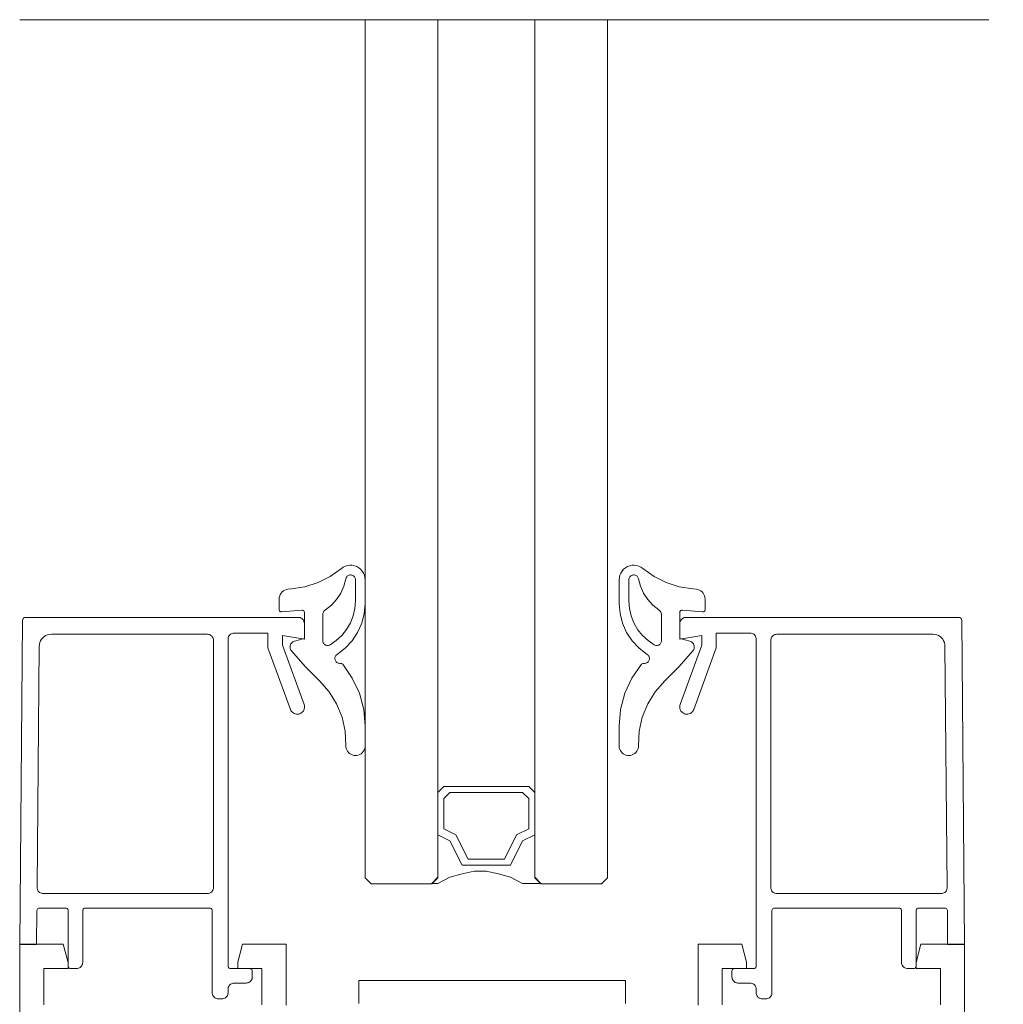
# Paper-space layout 'AD-02 DETAL MONTAŻU DRZWI' of a CAD drawing. Header units: millimetres. Extents: x 0 to 594, y 0 to 550.
# Tile 14 of 99: x 118 to 134, y 75 to 91. Entities that reach past the tile are written whole.
import ezdxf
from ezdxf.xclip import XClip

# ---------------------------------------------------------------- set-up
doc = ezdxf.new("R2010")
doc.units = ezdxf.units.MM
doc.header["$MEASUREMENT"] = 0
doc.header["$XCLIPFRAME"] = 0
doc.linetypes.add('przerywama detal', pattern=[120, 80, -40])
doc.layers.add('A_stolarka_Nr_pióra__1', color=7, linetype='Continuous', lineweight=20)
doc.layers.add('A_stolarka_Nr_pióra__2', color=8, linetype='Continuous', lineweight=13)
doc.layers.add('A_stolarka_Nr_pióra__10', color=7, linetype='Continuous', lineweight=13, true_color=0x4b4b4b)

# ---------------------------------------------------------------- blocks, each defined once
blk = doc.blocks.new('Rysunek_2_2', base_point=(-46914.584, -27095.2))
at = {"layer": 'A_stolarka_Nr_pióra__1', "color": 7, "linetype": 'Continuous', "lineweight": 20, "ltscale": 0.2}
for p, q in [((123.288, 91.152), (123.288, 76.984)), ((124.488, 91.152), (124.488, 76.984)), ((126.088, 91.152), (126.088, 76.984)), ((127.288, 91.152), (127.288, 76.984)), ((123.288, 76.984), (123.388, 76.884)), ((124.488, 76.984), (124.388, 76.884)), ((126.088, 76.984), (126.188, 76.884)), ((127.288, 76.984), (127.188, 76.884)), ((124.388, 76.884), (123.388, 76.884)), ((127.188, 76.884), (126.188, 76.884))]:
    blk.add_line(p, q, dxfattribs=at)
at = {"layer": 'A_stolarka_Nr_pióra__1', "color": 7, "linetype": 'Continuous', "lineweight": 20, "ltscale": 0.2, "flags": 128}
for points in [[(121.684, 80.781), (121.684, 81.023), (121.124, 81.023), (121.108, 81.022), (121.093, 81.018), (121.078, 81.012), (121.065, 81.003), (121.053, 80.993), (121.042, 80.981), (121.034, 80.967), (121.029, 80.952), (121.025, 80.937), (121.024, 80.92), (121.024, 75.523), (121.026, 75.511), (121.032, 75.5), (121.041, 75.491), (121.052, 75.486), (121.064, 75.484), (121.385, 75.484), (121.397, 75.482), (121.408, 75.476), (121.417, 75.467), (121.422, 75.456), (121.425, 75.443), (121.425, 75.344), (121.424, 75.328), (121.42, 75.313), (121.413, 75.299), (121.405, 75.285), (121.395, 75.273), (121.383, 75.263), (121.37, 75.254), (121.356, 75.249), (121.34, 75.245), (121.325, 75.244), (121.124, 75.244), (121.109, 75.242), (121.093, 75.239), (121.079, 75.233), (121.065, 75.225), (121.053, 75.215), (121.043, 75.203), (121.035, 75.189), (121.029, 75.174), (121.025, 75.159), (121.024, 75.144), (121.024, 75.084), (121.023, 75.068), (121.019, 75.053), (121.013, 75.038), (121.005, 75.024), (120.995, 75.013), (120.983, 75.002), (120.969, 74.994), (120.955, 74.989), (120.94, 74.985), (120.924, 74.984), (120.863, 74.984), (120.848, 74.985), (120.833, 74.989), (120.818, 74.994), (120.805, 75.002), (120.793, 75.013), (120.783, 75.025), (120.775, 75.038), (120.769, 75.053), (120.765, 75.068), (120.765, 75.084), (120.765, 76.442), (120.763, 76.454), (120.757, 76.466), (120.748, 76.475), (120.737, 76.48), (120.724, 76.482), (118.664, 76.482), (118.652, 76.48), (118.641, 76.475), (118.632, 76.466), (118.627, 76.454), (118.625, 76.442), (118.625, 75.583), (118.623, 75.568), (118.62, 75.552), (118.613, 75.538), (118.605, 75.524), (118.595, 75.513), (118.583, 75.502), (118.57, 75.494), (118.555, 75.488), (118.54, 75.484), (118.525, 75.483), (118.424, 75.483), (118.412, 75.485), (118.401, 75.491), (118.392, 75.499), (118.387, 75.511), (118.385, 75.523), (118.385, 76.442), (118.383, 76.454), (118.377, 76.466), (118.368, 76.475), (118.357, 76.48), (118.344, 76.482), (117.91, 76.482), (117.897, 76.48), (117.886, 76.475), (117.877, 76.466), (117.871, 76.454), (117.869, 76.443), (117.864, 75.883), (117.585, 75.883), (117.631, 81.233), (117.634, 81.249), (117.641, 81.263), (117.652, 81.274), (117.666, 81.281), (117.681, 81.283), (122.185, 81.283), (122.2, 81.282), (122.215, 81.278), (122.23, 81.272), (122.243, 81.264), (122.255, 81.254), (122.265, 81.242), (122.273, 81.228), (122.28, 81.214), (122.283, 81.199), (122.285, 81.183), (122.285, 80.923), (121.924, 80.983), (121.924, 80.823), (122.281, 79.844), (122.286, 79.826), (122.288, 79.807), (122.287, 79.788), (122.283, 79.77), (122.277, 79.752), (122.268, 79.736), (122.256, 79.721), (122.242, 79.709), (122.226, 79.698), (122.209, 79.691), (122.191, 79.686), (122.172, 79.683), (122.154, 79.684), (122.135, 79.688), (122.117, 79.694), (122.101, 79.704), (122.086, 79.715), (122.074, 79.729), (122.063, 79.745), (122.055, 79.762)], [(121.684, 80.781), (121.684, 81.023), (121.124, 81.023), (121.108, 81.022), (121.093, 81.018), (121.078, 81.012), (121.065, 81.003), (121.053, 80.993), (121.042, 80.981), (121.034, 80.967), (121.029, 80.952), (121.025, 80.937), (121.024, 80.92), (121.024, 75.523), (121.026, 75.511), (121.032, 75.5), (121.041, 75.491), (121.052, 75.486), (121.064, 75.484), (121.385, 75.484), (121.397, 75.482), (121.408, 75.476), (121.417, 75.467), (121.422, 75.456), (121.425, 75.443), (121.425, 75.344), (121.424, 75.328), (121.42, 75.313), (121.413, 75.299), (121.405, 75.285), (121.395, 75.273), (121.383, 75.263), (121.37, 75.254), (121.356, 75.249), (121.34, 75.245), (121.325, 75.244), (121.124, 75.244), (121.109, 75.242), (121.093, 75.239), (121.079, 75.233), (121.065, 75.225), (121.053, 75.215), (121.043, 75.203), (121.035, 75.189), (121.029, 75.174), (121.025, 75.159), (121.024, 75.144), (121.024, 75.084), (121.023, 75.068), (121.019, 75.053), (121.013, 75.038), (121.005, 75.024), (120.995, 75.013), (120.983, 75.002), (120.969, 74.994), (120.955, 74.989), (120.94, 74.985), (120.924, 74.984), (120.863, 74.984), (120.848, 74.985), (120.833, 74.989), (120.818, 74.994), (120.805, 75.002), (120.793, 75.013), (120.783, 75.025), (120.775, 75.038), (120.769, 75.053), (120.765, 75.068), (120.765, 75.084), (120.765, 76.442), (120.763, 76.454), (120.757, 76.466), (120.748, 76.475), (120.737, 76.48), (120.724, 76.482), (118.664, 76.482), (118.652, 76.48), (118.641, 76.475), (118.632, 76.466), (118.627, 76.454), (118.625, 76.442), (118.625, 75.583), (118.623, 75.568), (118.62, 75.552), (118.613, 75.538), (118.605, 75.524), (118.595, 75.513), (118.583, 75.502), (118.57, 75.494), (118.555, 75.488), (118.54, 75.484), (118.525, 75.483), (118.424, 75.483), (118.412, 75.485), (118.401, 75.491), (118.392, 75.499), (118.387, 75.511), (118.385, 75.523), (118.385, 76.442), (118.383, 76.454), (118.377, 76.466), (118.368, 76.475), (118.357, 76.48), (118.344, 76.482), (117.91, 76.482), (117.897, 76.48), (117.886, 76.475), (117.877, 76.466), (117.871, 76.454), (117.869, 76.443), (117.864, 75.883), (117.585, 75.883), (117.631, 81.233), (117.634, 81.249), (117.641, 81.263), (117.652, 81.274), (117.666, 81.281), (117.681, 81.283), (122.185, 81.283), (122.2, 81.282), (122.215, 81.278), (122.23, 81.272), (122.243, 81.264), (122.255, 81.254), (122.265, 81.242), (122.273, 81.228), (122.28, 81.214), (122.283, 81.199), (122.285, 81.183), (122.285, 80.923), (121.924, 80.983), (121.924, 80.823), (122.281, 79.844), (122.286, 79.826), (122.288, 79.807), (122.287, 79.788), (122.283, 79.77), (122.277, 79.752), (122.268, 79.736), (122.256, 79.721), (122.242, 79.709), (122.226, 79.698), (122.209, 79.691), (122.191, 79.686), (122.172, 79.683), (122.154, 79.684), (122.135, 79.688), (122.117, 79.694), (122.101, 79.704), (122.086, 79.715), (122.074, 79.729), (122.063, 79.745), (122.055, 79.762)], [(129.085, 80.781), (129.085, 81.023), (129.645, 81.023), (129.661, 81.022), (129.676, 81.018), (129.692, 81.012), (129.705, 81.003), (129.717, 80.993), (129.727, 80.981), (129.735, 80.967), (129.741, 80.952), (129.744, 80.937), (129.745, 80.92), (129.745, 75.523), (129.743, 75.511), (129.738, 75.5), (129.729, 75.491), (129.717, 75.486), (129.705, 75.484), (129.385, 75.484), (129.372, 75.482), (129.361, 75.476), (129.353, 75.467), (129.347, 75.456), (129.344, 75.443), (129.344, 75.344), (129.346, 75.328), (129.349, 75.313), (129.356, 75.299), (129.364, 75.285), (129.374, 75.273), (129.386, 75.263), (129.399, 75.254), (129.414, 75.249), (129.429, 75.245), (129.445, 75.244), (129.645, 75.244), (129.661, 75.242), (129.676, 75.239), (129.69, 75.233), (129.704, 75.225), (129.716, 75.215), (129.726, 75.203), (129.734, 75.189), (129.74, 75.174), (129.744, 75.159), (129.745, 75.144), (129.745, 75.084), (129.746, 75.068), (129.75, 75.053), (129.756, 75.038), (129.764, 75.024), (129.774, 75.013), (129.786, 75.002), (129.8, 74.994), (129.814, 74.989), (129.83, 74.985), (129.845, 74.984), (129.906, 74.984), (129.921, 74.985), (129.937, 74.989), (129.951, 74.994), (129.964, 75.002), (129.976, 75.013), (129.986, 75.025), (129.995, 75.038), (130, 75.053), (130.004, 75.068), (130.005, 75.084), (130.005, 76.442), (130.007, 76.454), (130.012, 76.466), (130.021, 76.475), (130.032, 76.48), (130.045, 76.482), (132.105, 76.482), (132.117, 76.48), (132.128, 76.475), (132.137, 76.466), (132.143, 76.454), (132.145, 76.442), (132.145, 75.583), (132.146, 75.568), (132.15, 75.552), (132.156, 75.538), (132.164, 75.524), (132.174, 75.513), (132.186, 75.502), (132.199, 75.494), (132.214, 75.488), (132.229, 75.484), (132.245, 75.483), (132.345, 75.483), (132.357, 75.485), (132.368, 75.491), (132.377, 75.499), (132.383, 75.511), (132.385, 75.523), (132.385, 76.442), (132.386, 76.454), (132.392, 76.466), (132.401, 76.475), (132.412, 76.48), (132.425, 76.482), (132.86, 76.482), (132.872, 76.48), (132.884, 76.475), (132.892, 76.466), (132.898, 76.454), (132.9, 76.443), (132.905, 75.883), (133.185, 75.883), (133.138, 81.233), (133.136, 81.249), (133.129, 81.263), (133.117, 81.274), (133.103, 81.281), (133.088, 81.283), (128.585, 81.283), (128.569, 81.282), (128.554, 81.278), (128.539, 81.272), (128.526, 81.264), (128.514, 81.254), (128.504, 81.242), (128.496, 81.228), (128.49, 81.214), (128.486, 81.199), (128.485, 81.183), (128.485, 80.923), (128.845, 80.983), (128.845, 80.823), (128.488, 79.844), (128.483, 79.826), (128.481, 79.807), (128.482, 79.788), (128.486, 79.77), (128.493, 79.752), (128.502, 79.736), (128.514, 79.721), (128.527, 79.709), (128.543, 79.698), (128.56, 79.691), (128.578, 79.686), (128.597, 79.683), (128.616, 79.684), (128.634, 79.688), (128.652, 79.694), (128.669, 79.704), (128.683, 79.715), (128.696, 79.729), (128.706, 79.745), (128.714, 79.762)], [(129.085, 80.781), (129.085, 81.023), (129.645, 81.023), (129.661, 81.022), (129.676, 81.018), (129.692, 81.012), (129.705, 81.003), (129.717, 80.993), (129.727, 80.981), (129.735, 80.967), (129.741, 80.952), (129.744, 80.937), (129.745, 80.92), (129.745, 75.523), (129.743, 75.511), (129.738, 75.5), (129.729, 75.491), (129.717, 75.486), (129.705, 75.484), (129.385, 75.484), (129.372, 75.482), (129.361, 75.476), (129.353, 75.467), (129.347, 75.456), (129.344, 75.443), (129.344, 75.344), (129.346, 75.328), (129.349, 75.313), (129.356, 75.299), (129.364, 75.285), (129.374, 75.273), (129.386, 75.263), (129.399, 75.254), (129.414, 75.249), (129.429, 75.245), (129.445, 75.244), (129.645, 75.244), (129.661, 75.242), (129.676, 75.239), (129.69, 75.233), (129.704, 75.225), (129.716, 75.215), (129.726, 75.203), (129.734, 75.189), (129.74, 75.174), (129.744, 75.159), (129.745, 75.144), (129.745, 75.084), (129.746, 75.068), (129.75, 75.053), (129.756, 75.038), (129.764, 75.024), (129.774, 75.013), (129.786, 75.002), (129.8, 74.994), (129.814, 74.989), (129.83, 74.985), (129.845, 74.984), (129.906, 74.984), (129.921, 74.985), (129.937, 74.989), (129.951, 74.994), (129.964, 75.002), (129.976, 75.013), (129.986, 75.025), (129.995, 75.038), (130, 75.053), (130.004, 75.068), (130.005, 75.084), (130.005, 76.442), (130.007, 76.454), (130.012, 76.466), (130.021, 76.475), (130.032, 76.48), (130.045, 76.482), (132.105, 76.482), (132.117, 76.48), (132.128, 76.475), (132.137, 76.466), (132.143, 76.454), (132.145, 76.442), (132.145, 75.583), (132.146, 75.568), (132.15, 75.552), (132.156, 75.538), (132.164, 75.524), (132.174, 75.513), (132.186, 75.502), (132.199, 75.494), (132.214, 75.488), (132.229, 75.484), (132.245, 75.483), (132.345, 75.483), (132.357, 75.485), (132.368, 75.491), (132.377, 75.499), (132.383, 75.511), (132.385, 75.523), (132.385, 76.442), (132.386, 76.454), (132.392, 76.466), (132.401, 76.475), (132.412, 76.48), (132.425, 76.482), (132.86, 76.482), (132.872, 76.48), (132.884, 76.475), (132.892, 76.466), (132.898, 76.454), (132.9, 76.443), (132.905, 75.883), (133.185, 75.883), (133.138, 81.233), (133.136, 81.249), (133.129, 81.263), (133.117, 81.274), (133.103, 81.281), (133.088, 81.283), (128.585, 81.283), (128.569, 81.282), (128.554, 81.278), (128.539, 81.272), (128.526, 81.264), (128.514, 81.254), (128.504, 81.242), (128.496, 81.228), (128.49, 81.214), (128.486, 81.199), (128.485, 81.183), (128.485, 80.923), (128.845, 80.983), (128.845, 80.823), (128.488, 79.844), (128.483, 79.826), (128.481, 79.807), (128.482, 79.788), (128.486, 79.77), (128.493, 79.752), (128.502, 79.736), (128.514, 79.721), (128.527, 79.709), (128.543, 79.698), (128.56, 79.691), (128.578, 79.686), (128.597, 79.683), (128.616, 79.684), (128.634, 79.688), (128.652, 79.694), (128.669, 79.704), (128.683, 79.715), (128.696, 79.729), (128.706, 79.745), (128.714, 79.762)], [(120.685, 76.722), (117.973, 76.722), (117.957, 76.723), (117.942, 76.727), (117.927, 76.733), (117.913, 76.742), (117.902, 76.752), (117.891, 76.764), (117.883, 76.777), (117.878, 76.792), (117.874, 76.807), (117.873, 76.823), (117.908, 80.805), (117.91, 80.836), (117.918, 80.866), (117.93, 80.895), (117.946, 80.921), (117.966, 80.945), (117.99, 80.966), (118.017, 80.981), (118.046, 80.993), (118.077, 81.001), (118.107, 81.003), (120.685, 81.003), (120.7, 81.002), (120.716, 80.998), (120.73, 80.992), (120.743, 80.984), (120.755, 80.974), (120.765, 80.962), (120.773, 80.949), (120.78, 80.934), (120.784, 80.919), (120.785, 80.903), (120.785, 76.822), (120.784, 76.807), (120.78, 76.792), (120.773, 76.777), (120.765, 76.763), (120.755, 76.751), (120.743, 76.741), (120.73, 76.733), (120.716, 76.727), (120.7, 76.723)], [(120.685, 76.722), (117.973, 76.722), (117.957, 76.723), (117.942, 76.727), (117.927, 76.733), (117.913, 76.742), (117.902, 76.752), (117.891, 76.764), (117.883, 76.777), (117.878, 76.792), (117.874, 76.807), (117.873, 76.823), (117.908, 80.805), (117.91, 80.836), (117.918, 80.866), (117.93, 80.895), (117.946, 80.921), (117.966, 80.945), (117.99, 80.966), (118.017, 80.981), (118.046, 80.993), (118.077, 81.001), (118.107, 81.003), (120.685, 81.003), (120.7, 81.002), (120.716, 80.998), (120.73, 80.992), (120.743, 80.984), (120.755, 80.974), (120.765, 80.962), (120.773, 80.949), (120.78, 80.934), (120.784, 80.919), (120.785, 80.903), (120.785, 76.822), (120.784, 76.807), (120.78, 76.792), (120.773, 76.777), (120.765, 76.763), (120.755, 76.751), (120.743, 76.741), (120.73, 76.733), (120.716, 76.727), (120.7, 76.723)], [(130.085, 76.722), (132.797, 76.722), (132.812, 76.723), (132.827, 76.727), (132.842, 76.733), (132.856, 76.742), (132.868, 76.752), (132.878, 76.764), (132.886, 76.777), (132.892, 76.792), (132.895, 76.807), (132.897, 76.823), (132.861, 80.805), (132.859, 80.836), (132.851, 80.866), (132.839, 80.895), (132.823, 80.921), (132.803, 80.945), (132.779, 80.966), (132.752, 80.981), (132.724, 80.993), (132.693, 81.001), (132.662, 81.003), (130.085, 81.003), (130.069, 81.002), (130.054, 80.998), (130.039, 80.992), (130.026, 80.984), (130.014, 80.974), (130.004, 80.962), (129.996, 80.949), (129.99, 80.934), (129.986, 80.919), (129.984, 80.903), (129.984, 76.822), (129.986, 76.807), (129.99, 76.792), (129.996, 76.777), (130.004, 76.763), (130.014, 76.751), (130.026, 76.741), (130.039, 76.733), (130.054, 76.727), (130.069, 76.723)], [(130.085, 76.722), (132.797, 76.722), (132.812, 76.723), (132.827, 76.727), (132.842, 76.733), (132.856, 76.742), (132.868, 76.752), (132.878, 76.764), (132.886, 76.777), (132.892, 76.792), (132.895, 76.807), (132.897, 76.823), (132.861, 80.805), (132.859, 80.836), (132.851, 80.866), (132.839, 80.895), (132.823, 80.921), (132.803, 80.945), (132.779, 80.966), (132.752, 80.981), (132.724, 80.993), (132.693, 81.001), (132.662, 81.003), (130.085, 81.003), (130.069, 81.002), (130.054, 80.998), (130.039, 80.992), (130.026, 80.984), (130.014, 80.974), (130.004, 80.962), (129.996, 80.949), (129.99, 80.934), (129.986, 80.919), (129.984, 80.903), (129.984, 76.822), (129.986, 76.807), (129.99, 76.792), (129.996, 76.777), (130.004, 76.763), (130.014, 76.751), (130.026, 76.741), (130.039, 76.733), (130.054, 76.727), (130.069, 76.723)], [(126.088, 78.39), (125.988, 78.49), (124.588, 78.49), (124.488, 78.39), (124.488, 77.69), (124.688, 77.59), (124.888, 77.19), (125.688, 77.19), (125.888, 77.59), (126.088, 77.69)], [(126.088, 78.39), (125.988, 78.49), (124.588, 78.49), (124.488, 78.39), (124.488, 77.69), (124.688, 77.59), (124.888, 77.19), (125.688, 77.19), (125.888, 77.59), (126.088, 77.69)], [(125.988, 78.29), (125.888, 78.39), (124.688, 78.39), (124.588, 78.29), (124.588, 77.79), (124.788, 77.69), (124.988, 77.29), (125.588, 77.29), (125.788, 77.69), (125.988, 77.79)], [(125.988, 78.29), (125.888, 78.39), (124.688, 78.39), (124.588, 78.29), (124.588, 77.79), (124.788, 77.69), (124.988, 77.29), (125.588, 77.29), (125.788, 77.69), (125.988, 77.79)], [(124.488, 77.69), (124.688, 77.59), (124.888, 77.19), (125.688, 77.19), (125.888, 77.59), (126.088, 77.69), (126.088, 76.99), (126.188, 76.89), (125.888, 76.89), (125.688, 76.99), (125.488, 77.05), (125.288, 77.09), (125.088, 77.09), (124.888, 77.05), (124.688, 76.99), (124.488, 76.89), (124.388, 76.89), (124.488, 76.99)], [(124.488, 77.69), (124.688, 77.59), (124.888, 77.19), (125.688, 77.19), (125.888, 77.59), (126.088, 77.69), (126.088, 76.99), (126.188, 76.89), (125.888, 76.89), (125.688, 76.99), (125.488, 77.05), (125.288, 77.09), (125.088, 77.09), (124.888, 77.05), (124.688, 76.99), (124.488, 76.89), (124.388, 76.89), (124.488, 76.99)]]:
    blk.add_lwpolyline(points, close=True, dxfattribs=at)
for points in [[(121.985, 74.88), (121.985, 75.884), (121.263, 75.884), (121.185, 75.59), (121.185, 75.484), (121.585, 75.484), (121.585, 74.884)], [(117.985, 74.884), (117.985, 75.484), (118.385, 75.484), (118.385, 75.584), (118.304, 75.884), (117.585, 75.884), (117.585, 54.084)], [(121.985, 74.88), (121.985, 75.884), (121.263, 75.884), (121.185, 75.59), (121.185, 75.484), (121.585, 75.484), (121.585, 74.884)], [(117.985, 74.884), (117.985, 75.484), (118.385, 75.484), (118.385, 75.584), (118.304, 75.884), (117.585, 75.884), (117.585, 54.084)], [(128.785, 74.88), (128.785, 75.884), (129.506, 75.884), (129.585, 75.59), (129.585, 75.484), (129.185, 75.484), (129.185, 74.884)], [(132.785, 74.884), (132.785, 75.484), (132.385, 75.484), (132.385, 75.584), (132.465, 75.884), (133.185, 75.884), (133.185, 54.084)], [(128.785, 74.88), (128.785, 75.884), (129.506, 75.884), (129.585, 75.59), (129.585, 75.484), (129.185, 75.484), (129.185, 74.884)], [(132.785, 74.884), (132.785, 75.484), (132.385, 75.484), (132.385, 75.584), (132.465, 75.884), (133.185, 75.884), (133.185, 54.084)], [(123.184, 74.904), (123.184, 75.284), (127.585, 75.284), (127.585, 74.904)], [(123.184, 74.904), (123.184, 75.284), (127.585, 75.284), (127.585, 74.904)]]:
    blk.add_lwpolyline(points, dxfattribs=at)
at = {"layer": 'A_stolarka_Nr_pióra__10', "color": 251, "linetype": 'przerywama detal', "lineweight": 13, "ltscale": 0.2, "true_color": 0x4b4b4b}
blk.add_line((157.585, 91.152), (97.585, 91.152), dxfattribs=at)
at = {"layer": 'A_stolarka_Nr_pióra__2', "color": 8, "linetype": 'Continuous', "lineweight": 13, "ltscale": 0.2, "flags": 128}
for points in [[(121.912, 81.373), (122.245, 81.402), (122.256, 81.401), (122.268, 81.397), (122.277, 81.39), (122.284, 81.38), (122.288, 81.368), (122.288, 80.933), (122.122, 80.888), (122.108, 80.883), (122.094, 80.876), (122.082, 80.867), (122.071, 80.856), (122.062, 80.843), (122.055, 80.829), (122.051, 80.815), (122.048, 80.799), (122.048, 80.784), (122.051, 80.769), (122.055, 80.754), (122.062, 80.74), (122.071, 80.728), (122.296, 80.473), (122.535, 80.232), (122.692, 80.055), (122.817, 79.854), (122.906, 79.635), (122.957, 79.404), (122.968, 79.167), (122.969, 79.142), (122.974, 79.117), (122.983, 79.093), (122.996, 79.071), (123.012, 79.052), (123.031, 79.035), (123.052, 79.021), (123.075, 79.01), (123.1, 79.004), (123.125, 79.002), (123.15, 79.003), (123.175, 79.009), (123.199, 79.018), (123.22, 79.031), (123.24, 79.047), (123.256, 79.067), (123.27, 79.088), (123.28, 79.112), (123.286, 79.136), (123.288, 79.162), (123.288, 79.486), (123.264, 79.762), (123.193, 80.03), (123.076, 80.281), (122.919, 80.508), (122.91, 80.516), (122.9, 80.521), (122.888, 80.523), (122.868, 80.523), (122.855, 80.524), (122.843, 80.527), (122.831, 80.532), (122.82, 80.539), (122.81, 80.547), (122.802, 80.557), (122.796, 80.569), (122.791, 80.581), (122.789, 80.593), (122.788, 80.606), (122.79, 80.619), (122.793, 80.631), (122.799, 80.643), (122.806, 80.653), (122.815, 80.663), (122.825, 80.67), (122.958, 80.772), (123.072, 80.893), (123.164, 81.033), (123.232, 81.186), (123.274, 81.347), (123.288, 81.514), (123.288, 81.903), (123.285, 81.942), (123.275, 81.979), (123.26, 82.015), (123.239, 82.048), (123.214, 82.077), (123.184, 82.101), (123.15, 82.12), (123.114, 82.134), (123.076, 82.142), (123.037, 82.143), (122.999, 82.138), (122.962, 82.127), (122.927, 82.11), (122.895, 82.088), (122.711, 81.958), (122.51, 81.858), (122.295, 81.788), (122.073, 81.751), (122.014, 81.746), (121.988, 81.741), (121.963, 81.733), (121.94, 81.72), (121.919, 81.704), (121.901, 81.684), (121.887, 81.662), (121.877, 81.638), (121.87, 81.613), (121.868, 81.586), (121.868, 81.413), (121.87, 81.401), (121.875, 81.39), (121.883, 81.381), (121.894, 81.376), (121.905, 81.373)], [(121.912, 81.373), (122.245, 81.402), (122.256, 81.401), (122.268, 81.397), (122.277, 81.39), (122.284, 81.38), (122.288, 81.368), (122.288, 80.933), (122.122, 80.888), (122.108, 80.883), (122.094, 80.876), (122.082, 80.867), (122.071, 80.856), (122.062, 80.843), (122.055, 80.829), (122.051, 80.815), (122.048, 80.799), (122.048, 80.784), (122.051, 80.769), (122.055, 80.754), (122.062, 80.74), (122.071, 80.728), (122.296, 80.473), (122.535, 80.232), (122.692, 80.055), (122.817, 79.854), (122.906, 79.635), (122.957, 79.404), (122.968, 79.167), (122.969, 79.142), (122.974, 79.117), (122.983, 79.093), (122.996, 79.071), (123.012, 79.052), (123.031, 79.035), (123.052, 79.021), (123.075, 79.01), (123.1, 79.004), (123.125, 79.002), (123.15, 79.003), (123.175, 79.009), (123.199, 79.018), (123.22, 79.031), (123.24, 79.047), (123.256, 79.067), (123.27, 79.088), (123.28, 79.112), (123.286, 79.136), (123.288, 79.162), (123.288, 79.486), (123.264, 79.762), (123.193, 80.03), (123.076, 80.281), (122.919, 80.508), (122.91, 80.516), (122.9, 80.521), (122.888, 80.523), (122.868, 80.523), (122.855, 80.524), (122.843, 80.527), (122.831, 80.532), (122.82, 80.539), (122.81, 80.547), (122.802, 80.557), (122.796, 80.569), (122.791, 80.581), (122.789, 80.593), (122.788, 80.606), (122.79, 80.619), (122.793, 80.631), (122.799, 80.643), (122.806, 80.653), (122.815, 80.663), (122.825, 80.67), (122.958, 80.772), (123.072, 80.893), (123.164, 81.033), (123.232, 81.186), (123.274, 81.347), (123.288, 81.514), (123.288, 81.903), (123.285, 81.942), (123.275, 81.979), (123.26, 82.015), (123.239, 82.048), (123.214, 82.077), (123.184, 82.101), (123.15, 82.12), (123.114, 82.134), (123.076, 82.142), (123.037, 82.143), (122.999, 82.138), (122.962, 82.127), (122.927, 82.11), (122.895, 82.088), (122.711, 81.958), (122.51, 81.858), (122.295, 81.788), (122.073, 81.751), (122.014, 81.746), (121.988, 81.741), (121.963, 81.733), (121.94, 81.72), (121.919, 81.704), (121.901, 81.684), (121.887, 81.662), (121.877, 81.638), (121.87, 81.613), (121.868, 81.586), (121.868, 81.413), (121.87, 81.401), (121.875, 81.39), (121.883, 81.381), (121.894, 81.376), (121.905, 81.373)], [(128.858, 81.373), (128.525, 81.402), (128.513, 81.401), (128.501, 81.397), (128.492, 81.39), (128.485, 81.38), (128.482, 81.368), (128.481, 80.933), (128.647, 80.888), (128.662, 80.883), (128.675, 80.876), (128.687, 80.867), (128.698, 80.856), (128.707, 80.843), (128.714, 80.829), (128.719, 80.815), (128.721, 80.799), (128.721, 80.784), (128.719, 80.769), (128.714, 80.754), (128.707, 80.74), (128.698, 80.728), (128.473, 80.473), (128.234, 80.232), (128.077, 80.055), (127.953, 79.854), (127.863, 79.635), (127.813, 79.404), (127.801, 79.167), (127.8, 79.142), (127.795, 79.117), (127.786, 79.093), (127.774, 79.071), (127.758, 79.052), (127.739, 79.035), (127.718, 79.021), (127.694, 79.01), (127.67, 79.004), (127.645, 79.002), (127.619, 79.003), (127.594, 79.009), (127.571, 79.018), (127.549, 79.031), (127.53, 79.047), (127.513, 79.067), (127.499, 79.088), (127.49, 79.112), (127.484, 79.136), (127.481, 79.162), (127.481, 79.486), (127.505, 79.762), (127.577, 80.03), (127.693, 80.281), (127.851, 80.508), (127.859, 80.516), (127.87, 80.521), (127.881, 80.523), (127.901, 80.523), (127.914, 80.524), (127.927, 80.527), (127.939, 80.532), (127.949, 80.539), (127.959, 80.547), (127.967, 80.557), (127.973, 80.569), (127.978, 80.581), (127.981, 80.593), (127.981, 80.606), (127.98, 80.619), (127.976, 80.631), (127.971, 80.643), (127.963, 80.653), (127.955, 80.663), (127.944, 80.67), (127.811, 80.772), (127.697, 80.893), (127.605, 81.033), (127.537, 81.186), (127.496, 81.347), (127.481, 81.514), (127.481, 81.903), (127.485, 81.942), (127.494, 81.979), (127.509, 82.015), (127.53, 82.048), (127.556, 82.077), (127.586, 82.101), (127.619, 82.12), (127.656, 82.134), (127.694, 82.142), (127.732, 82.143), (127.77, 82.138), (127.808, 82.127), (127.842, 82.11), (127.874, 82.088), (128.058, 81.958), (128.26, 81.858), (128.474, 81.788), (128.696, 81.751), (128.756, 81.746), (128.781, 81.741), (128.806, 81.733), (128.829, 81.72), (128.85, 81.704), (128.868, 81.684), (128.882, 81.662), (128.893, 81.638), (128.899, 81.613), (128.901, 81.586), (128.901, 81.413), (128.9, 81.401), (128.894, 81.39), (128.886, 81.381), (128.876, 81.376), (128.864, 81.373)], [(128.858, 81.373), (128.525, 81.402), (128.513, 81.401), (128.501, 81.397), (128.492, 81.39), (128.485, 81.38), (128.482, 81.368), (128.481, 80.933), (128.647, 80.888), (128.662, 80.883), (128.675, 80.876), (128.687, 80.867), (128.698, 80.856), (128.707, 80.843), (128.714, 80.829), (128.719, 80.815), (128.721, 80.799), (128.721, 80.784), (128.719, 80.769), (128.714, 80.754), (128.707, 80.74), (128.698, 80.728), (128.473, 80.473), (128.234, 80.232), (128.077, 80.055), (127.953, 79.854), (127.863, 79.635), (127.813, 79.404), (127.801, 79.167), (127.8, 79.142), (127.795, 79.117), (127.786, 79.093), (127.774, 79.071), (127.758, 79.052), (127.739, 79.035), (127.718, 79.021), (127.694, 79.01), (127.67, 79.004), (127.645, 79.002), (127.619, 79.003), (127.594, 79.009), (127.571, 79.018), (127.549, 79.031), (127.53, 79.047), (127.513, 79.067), (127.499, 79.088), (127.49, 79.112), (127.484, 79.136), (127.481, 79.162), (127.481, 79.486), (127.505, 79.762), (127.577, 80.03), (127.693, 80.281), (127.851, 80.508), (127.859, 80.516), (127.87, 80.521), (127.881, 80.523), (127.901, 80.523), (127.914, 80.524), (127.927, 80.527), (127.939, 80.532), (127.949, 80.539), (127.959, 80.547), (127.967, 80.557), (127.973, 80.569), (127.978, 80.581), (127.981, 80.593), (127.981, 80.606), (127.98, 80.619), (127.976, 80.631), (127.971, 80.643), (127.963, 80.653), (127.955, 80.663), (127.944, 80.67), (127.811, 80.772), (127.697, 80.893), (127.605, 81.033), (127.537, 81.186), (127.496, 81.347), (127.481, 81.514), (127.481, 81.903), (127.485, 81.942), (127.494, 81.979), (127.509, 82.015), (127.53, 82.048), (127.556, 82.077), (127.586, 82.101), (127.619, 82.12), (127.656, 82.134), (127.694, 82.142), (127.732, 82.143), (127.77, 82.138), (127.808, 82.127), (127.842, 82.11), (127.874, 82.088), (128.058, 81.958), (128.26, 81.858), (128.474, 81.788), (128.696, 81.751), (128.756, 81.746), (128.781, 81.741), (128.806, 81.733), (128.829, 81.72), (128.85, 81.704), (128.868, 81.684), (128.882, 81.662), (128.893, 81.638), (128.899, 81.613), (128.901, 81.586), (128.901, 81.413), (128.9, 81.401), (128.894, 81.39), (128.886, 81.381), (128.876, 81.376), (128.864, 81.373)], [(123.128, 81.903), (123.127, 81.916), (123.124, 81.928), (123.119, 81.939), (123.113, 81.95), (123.105, 81.959), (123.096, 81.967), (123.085, 81.974), (123.074, 81.979), (123.062, 81.982), (123.049, 81.983), (123.037, 81.983), (123.025, 81.98), (123.013, 81.975), (123.002, 81.969), (122.993, 81.961), (122.984, 81.952), (122.977, 81.942), (122.972, 81.93), (122.969, 81.918), (122.936, 81.797), (122.884, 81.683), (122.815, 81.578), (122.73, 81.485), (122.632, 81.407), (122.619, 81.397), (122.608, 81.385), (122.6, 81.371), (122.593, 81.356), (122.589, 81.34), (122.588, 81.324), (122.588, 80.897), (122.589, 80.885), (122.592, 80.872), (122.597, 80.86), (122.604, 80.849), (122.612, 80.84), (122.622, 80.832), (122.634, 80.825), (122.646, 80.821), (122.658, 80.818), (122.671, 80.817), (122.684, 80.819), (122.696, 80.823), (122.708, 80.828), (122.812, 80.899), (122.904, 80.984), (122.982, 81.083), (123.045, 81.191), (123.091, 81.308), (123.118, 81.43), (123.128, 81.556)], [(123.128, 81.903), (123.127, 81.916), (123.124, 81.928), (123.119, 81.939), (123.113, 81.95), (123.105, 81.959), (123.096, 81.967), (123.085, 81.974), (123.074, 81.979), (123.062, 81.982), (123.049, 81.983), (123.037, 81.983), (123.025, 81.98), (123.013, 81.975), (123.002, 81.969), (122.993, 81.961), (122.984, 81.952), (122.977, 81.942), (122.972, 81.93), (122.969, 81.918), (122.936, 81.797), (122.884, 81.683), (122.815, 81.578), (122.73, 81.485), (122.632, 81.407), (122.619, 81.397), (122.608, 81.385), (122.6, 81.371), (122.593, 81.356), (122.589, 81.34), (122.588, 81.324), (122.588, 80.897), (122.589, 80.885), (122.592, 80.872), (122.597, 80.86), (122.604, 80.849), (122.612, 80.84), (122.622, 80.832), (122.634, 80.825), (122.646, 80.821), (122.658, 80.818), (122.671, 80.817), (122.684, 80.819), (122.696, 80.823), (122.708, 80.828), (122.812, 80.899), (122.904, 80.984), (122.982, 81.083), (123.045, 81.191), (123.091, 81.308), (123.118, 81.43), (123.128, 81.556)], [(127.642, 81.903), (127.643, 81.916), (127.645, 81.928), (127.65, 81.939), (127.656, 81.95), (127.665, 81.959), (127.674, 81.967), (127.684, 81.974), (127.696, 81.979), (127.708, 81.982), (127.72, 81.983), (127.732, 81.983), (127.745, 81.98), (127.756, 81.975), (127.767, 81.969), (127.777, 81.961), (127.785, 81.952), (127.792, 81.942), (127.797, 81.93), (127.8, 81.918), (127.833, 81.797), (127.885, 81.683), (127.955, 81.578), (128.039, 81.485), (128.137, 81.407), (128.15, 81.397), (128.161, 81.385), (128.17, 81.371), (128.176, 81.356), (128.18, 81.34), (128.181, 81.324), (128.181, 80.897), (128.18, 80.885), (128.177, 80.872), (128.172, 80.86), (128.165, 80.849), (128.157, 80.84), (128.147, 80.832), (128.136, 80.825), (128.124, 80.821), (128.111, 80.818), (128.098, 80.817), (128.085, 80.819), (128.073, 80.823), (128.061, 80.828), (127.958, 80.899), (127.866, 80.984), (127.787, 81.083), (127.725, 81.191), (127.679, 81.308), (127.651, 81.43), (127.642, 81.556)], [(127.642, 81.903), (127.643, 81.916), (127.645, 81.928), (127.65, 81.939), (127.656, 81.95), (127.665, 81.959), (127.674, 81.967), (127.684, 81.974), (127.696, 81.979), (127.708, 81.982), (127.72, 81.983), (127.732, 81.983), (127.745, 81.98), (127.756, 81.975), (127.767, 81.969), (127.777, 81.961), (127.785, 81.952), (127.792, 81.942), (127.797, 81.93), (127.8, 81.918), (127.833, 81.797), (127.885, 81.683), (127.955, 81.578), (128.039, 81.485), (128.137, 81.407), (128.15, 81.397), (128.161, 81.385), (128.17, 81.371), (128.176, 81.356), (128.18, 81.34), (128.181, 81.324), (128.181, 80.897), (128.18, 80.885), (128.177, 80.872), (128.172, 80.86), (128.165, 80.849), (128.157, 80.84), (128.147, 80.832), (128.136, 80.825), (128.124, 80.821), (128.111, 80.818), (128.098, 80.817), (128.085, 80.819), (128.073, 80.823), (128.061, 80.828), (127.958, 80.899), (127.866, 80.984), (127.787, 81.083), (127.725, 81.191), (127.679, 81.308), (127.651, 81.43), (127.642, 81.556)]]:
    blk.add_lwpolyline(points, close=True, dxfattribs=at)

psp = doc.layouts.new('AD-02 DETAL MONTAŻU DRZWI')

# ---------------------------------------------------------------- block references
at = {"color": 37, "linetype": 'Continuous', "lineweight": 5, "true_color": 0x656532}
ref = psp.add_blockref('Rysunek_2_2', (-46914.584, -27095.2), dxfattribs=at)
XClip(ref).set_block_clipping_path([(33.2101829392, 4.9001792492), (292.97782874, 254.0652997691)])

doc.saveas('drawing.dxf')
